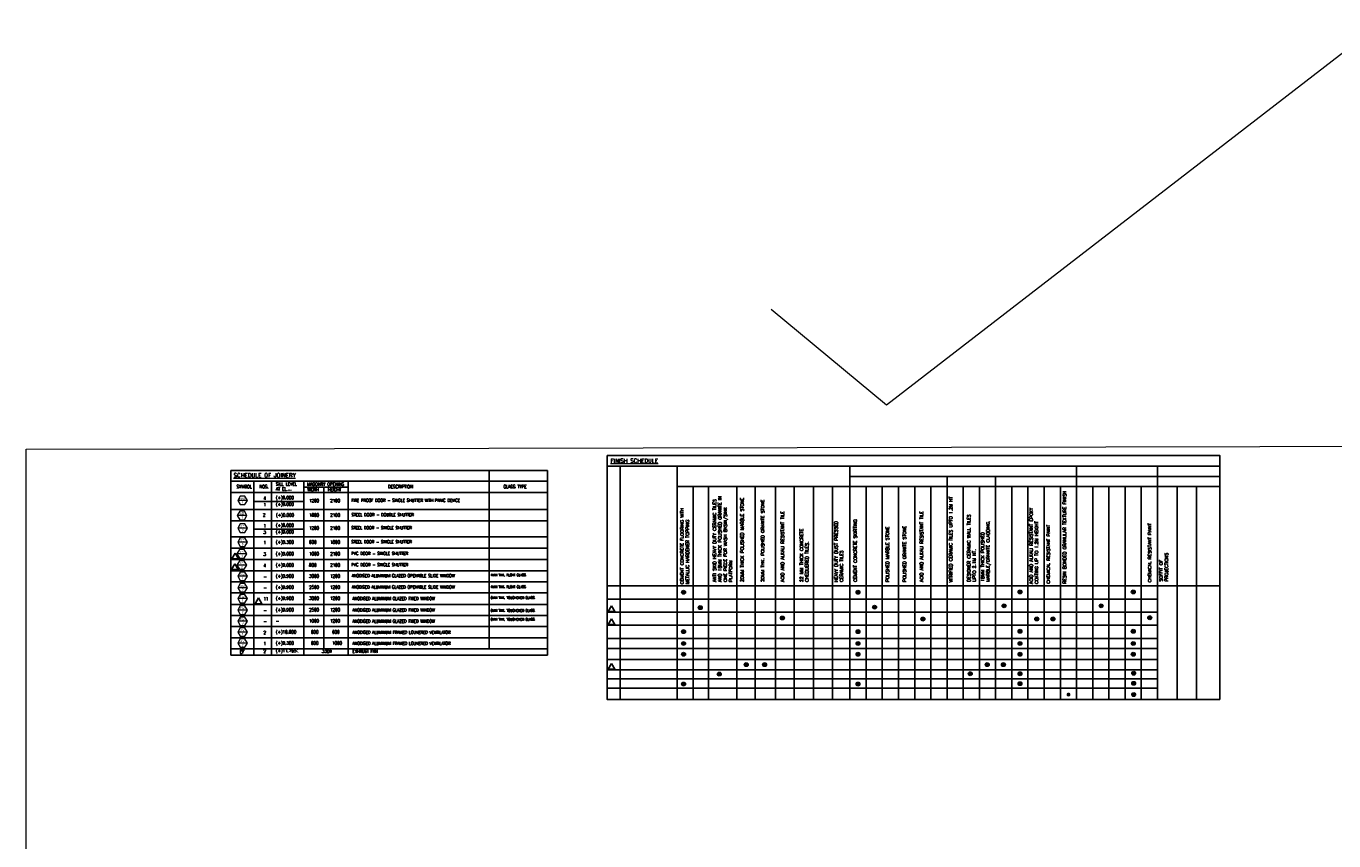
# Model space of a CAD drawing. Extents: x 18893 to 3351893, y -610358 to 406739.
# Tile 80 of 120: x 392578 to 514156, y 172639 to 248358. Entities that reach past the tile are written whole.
import ezdxf
from ezdxf.enums import TextEntityAlignment as Align

# ---------------------------------------------------------------- set-up
doc = ezdxf.new("R2010")
doc.units = 0
doc.header["$LTSCALE"] = 800
doc.header["$MEASUREMENT"] = 0
doc.linetypes.add('CENTER', pattern=[2, 1.25, -0.25, 0.25, -0.25])
doc.layers.get('0').update_dxf_attribs({"linetype": 'CONTINUOUS'})
for name, color, linetype, lineweight in [('2CON', 1, 'CONTINUOUS', 13), ('A-WIN TAG', 3, 'CONTINUOUS', 13), ('CLAD-1', 3, 'CONTINUOUS', 15), ('Opening', 30, 'CONTINUOUS', 15), ('TEXT', 3, 'CONTINUOUS', 15)]:
    doc.layers.add(name, color=color, linetype=linetype, lineweight=lineweight)
doc.layers.add('Rev', color=1, linetype='CONTINUOUS')
doc.styles.add('ROMANC', font='romanc')
doc.styles.get("Standard").update_dxf_attribs({"font": 'ISO9'})

msp = doc.modelspace()

# ---------------------------------------------------------------- hatches: boundary and pattern name
at = {"layer": 'CLAD-1'}
h = msp.add_hatch(color=256, dxfattribs=at)
h.dxf.hatch_style = 1
h.paths.add_polyline_path([(453878.08, 195744.17, 1), (453510.38, 195744.17, 1)])
h = msp.add_hatch(color=256, dxfattribs=at)
h.dxf.hatch_style = 1
h.paths.add_polyline_path([(470098.15, 195744.17, 1), (469730.45, 195744.17, 1)])
h = msp.add_hatch(color=256, dxfattribs=at)
h.dxf.hatch_style = 1
h.paths.add_polyline_path([(485161.93, 195776.28, 1), (484794.24, 195776.28, 1)])
h = msp.add_hatch(color=256, dxfattribs=at)
h.dxf.hatch_style = 1
h.paths.add_polyline_path([(495694.75, 195776.28, 1), (495327.05, 195776.28, 1)])
h = msp.add_hatch(color=256, dxfattribs=at)
h.dxf.hatch_style = 1
h.paths.add_polyline_path([(471641.05, 194357.15, 1), (471273.35, 194357.15, 1)])
h = msp.add_hatch(color=256, dxfattribs=at)
h.dxf.hatch_style = 1
h.paths.add_polyline_path([(483679.83, 194481.14, 1), (483312.13, 194481.14, 1)])
h = msp.add_hatch(color=256, dxfattribs=at)
h.dxf.hatch_style = 1
h.paths.add_polyline_path([(492708.07, 194481.14, 1), (492340.38, 194481.14, 1)])
h = msp.add_hatch(color=256, dxfattribs=at)
h.dxf.hatch_style = 1
h.paths.add_polyline_path([(455439.34, 194313.62, 1), (455071.64, 194313.62, 1)])
h = msp.add_hatch(color=256, dxfattribs=at)
h.dxf.hatch_style = 1
h.paths.add_polyline_path([(463068.65, 193351.79, 1), (462700.96, 193351.79, 1)])
h = msp.add_hatch(color=256, dxfattribs=at)
h.dxf.hatch_style = 1
h.paths.add_polyline_path([(476131.17, 193255.44, 1), (475763.47, 193255.44, 1)])
h = msp.add_hatch(color=256, dxfattribs=at)
h.dxf.hatch_style = 1
h.paths.add_polyline_path([(486718.32, 193261.28, 1), (486350.63, 193261.28, 1)])
h = msp.add_hatch(color=256, dxfattribs=at)
h.dxf.hatch_style = 1
h.paths.add_polyline_path([(488223.16, 193261.28, 1), (487855.47, 193261.28, 1)])
h = msp.add_hatch(color=256, dxfattribs=at)
h.dxf.hatch_style = 1
h.paths.add_polyline_path([(497222.86, 193375.47, 1), (496855.16, 193375.47, 1)])
h = msp.add_hatch(color=256, dxfattribs=at)
h.dxf.hatch_style = 1
h.paths.add_polyline_path([(453878.08, 192084.6, 1), (453510.38, 192084.6, 1)])
h = msp.add_hatch(color=256, dxfattribs=at)
h.dxf.hatch_style = 1
h.paths.add_polyline_path([(470098.15, 192084.6, 1), (469730.45, 192084.6, 1)])
h = msp.add_hatch(color=256, dxfattribs=at)
h.dxf.hatch_style = 1
h.paths.add_polyline_path([(485161.93, 192116.72, 1), (484794.24, 192116.72, 1)])
h = msp.add_hatch(color=256, dxfattribs=at)
h.dxf.hatch_style = 1
h.paths.add_polyline_path([(495694.75, 192116.72, 1), (495327.05, 192116.72, 1)])
h = msp.add_hatch(color=256, dxfattribs=at)
h.dxf.hatch_style = 1
h.paths.add_polyline_path([(453878.08, 190980.83, 1), (453510.38, 190980.83, 1)])
h = msp.add_hatch(color=256, dxfattribs=at)
h.dxf.hatch_style = 1
h.paths.add_polyline_path([(470098.15, 190980.83, 1), (469730.45, 190980.83, 1)])
h = msp.add_hatch(color=256, dxfattribs=at)
h.dxf.hatch_style = 1
h.paths.add_polyline_path([(485161.93, 190980.83, 1), (484794.24, 190980.83, 1)])
h = msp.add_hatch(color=256, dxfattribs=at)
h.dxf.hatch_style = 1
h.paths.add_polyline_path([(495694.75, 190980.83, 1), (495327.05, 190980.83, 1)])
h = msp.add_hatch(color=256, dxfattribs=at)
h.dxf.hatch_style = 1
h.paths.add_polyline_path([(453878.08, 189980.83, 1), (453510.38, 189980.83, 1)])
h = msp.add_hatch(color=256, dxfattribs=at)
h.dxf.hatch_style = 1
h.paths.add_polyline_path([(470098.15, 189980.83, 1), (469730.45, 189980.83, 1)])
h = msp.add_hatch(color=256, dxfattribs=at)
h.dxf.hatch_style = 1
h.paths.add_polyline_path([(485161.93, 189980.83, 1), (484794.24, 189980.83, 1)])
h = msp.add_hatch(color=256, dxfattribs=at)
h.dxf.hatch_style = 1
h.paths.add_polyline_path([(495694.75, 189980.83, 1), (495327.05, 189980.83, 1)])
h = msp.add_hatch(color=256, dxfattribs=at)
h.dxf.hatch_style = 1
h.paths.add_polyline_path([(459711.57, 189018.25, 1), (459343.87, 189018.25, 1)])
h = msp.add_hatch(color=256, dxfattribs=at)
h.dxf.hatch_style = 1
h.paths.add_polyline_path([(461417.54, 189018.25, 1), (461049.84, 189018.25, 1)])
h = msp.add_hatch(color=256, dxfattribs=at)
h.dxf.hatch_style = 1
h.paths.add_polyline_path([(482111.19, 189018.25, 1), (481743.5, 189018.25, 1)])
h = msp.add_hatch(color=256, dxfattribs=at)
h.dxf.hatch_style = 1
h.paths.add_polyline_path([(483616.03, 189018.25, 1), (483248.34, 189018.25, 1)])
h = msp.add_hatch(color=256, dxfattribs=at)
h.dxf.hatch_style = 1
h.paths.add_polyline_path([(453878.08, 187213.64, 1), (453510.38, 187213.64, 1)])
h = msp.add_hatch(color=256, dxfattribs=at)
h.dxf.hatch_style = 1
h.paths.add_polyline_path([(457204.19, 188135.29, 1), (456836.49, 188135.29, 1)])
h = msp.add_hatch(color=256, dxfattribs=at)
h.dxf.hatch_style = 1
h.paths.add_polyline_path([(470098.15, 187213.64, 1), (469730.45, 187213.64, 1)])
h = msp.add_hatch(color=256, dxfattribs=at)
h.dxf.hatch_style = 1
h.paths.add_polyline_path([(480529.89, 188167.4, 1), (480162.19, 188167.4, 1)])
h = msp.add_hatch(color=256, dxfattribs=at)
h.dxf.hatch_style = 1
h.paths.add_polyline_path([(485161.93, 187245.76, 1), (484794.24, 187245.76, 1)])
h = msp.add_hatch(color=256, dxfattribs=at)
h.dxf.hatch_style = 1
h.paths.add_polyline_path([(485162.2, 188167.4, 1), (484794.5, 188167.4, 1)])
h = msp.add_hatch(color=256, dxfattribs=at)
h.dxf.hatch_style = 1
h.paths.add_polyline_path([(495729.72, 188219.13, 1), (495362.02, 188219.13, 1)])
h = msp.add_hatch(color=256, dxfattribs=at)
h.dxf.hatch_style = 1
h.paths.add_polyline_path([(495729.72, 187276.98, 1), (495362.02, 187276.98, 1)])
h = msp.add_hatch(color=256, dxfattribs=at)
h.dxf.hatch_style = 1
h.paths.add_polyline_path([(489668.88, 186238.03, 1), (489301.19, 186238.03, 1)])
h = msp.add_hatch(color=256, dxfattribs=at)
h.dxf.hatch_style = 1
h.paths.add_polyline_path([(495729.72, 186235.48, 1), (495362.02, 186235.48, 1)])

# ---------------------------------------------------------------- linework, layer by layer
for p, q in [((411603.09, 189901.45, -0.05), (411603.09, 207066)), ((411603.09, 207066), (441052.32, 207066, -0.11)), ((411603.09, 207066), (411603.09, 189901.45, -0.11)), ((411603.09, 207066), (431594.06, 207066)), ((435636.22, 207066), (435636.22, 190490.55, -0.05)), ((441052.32, 207066, -0.05), (441052.32, 189901.45, -0.11)), ((446594.22, 207459.73), (503547.49, 207459.73)), ((503547.49, 207459.73), (446594.22, 207459.73)), ((503547.49, 207459.73), (446594.22, 207459.73)), ((447798.06, 207459.73), (447798.06, 185787.55)), ((453096.03, 207459.73), (453096.03, 185787.55)), ((469167.28, 207459.73), (469167.28, 185787.55)), ((469167.28, 207459.73), (469167.28, 185787.55)), ((490235.19, 207459.73), (490235.19, 185787.55)), ((497758.32, 207459.73), (497758.32, 185787.55)), ((411603.09, 206066.2), (441052.32, 206066.2, -0.11)), ((413756.65, 206066.2), (413756.65, 189901.45, -0.11)), ((415403.26, 206066.2), (415403.26, 189901.45, -0.11)), ((418403.26, 206066.2), (418403.26, 189901.45, -0.11)), ((418403.26, 205526.01), (422503.34, 205526.01)), ((420266.07, 205526.01), (420266.07, 190490.55, -0.11)), ((422503.34, 206066.2), (422503.34, 189901.45, -0.11)), ((469371.28, 205587.19), (453096.03, 205587.19)), ((454601.28, 205587.19), (454601.28, 185787.55)), ((454601.28, 205587.19), (454601.28, 185787.55)), ((454601.28, 205587.19), (454601.28, 185787.55)), ((454601.28, 205587.19), (454601.28, 185787.55)), ((456016.88, 205587.19), (456016.88, 185787.55)), ((456016.88, 205587.19), (456016.88, 185787.55)), ((458664.34, 205587.19), (458664.34, 185787.55)), ((460370.32, 205587.19), (460370.32, 185787.55)), ((462255, 205587.19), (462255, 185787.55)), ((463975.52, 205587.19), (463975.52, 185787.55)), ((465765.84, 205587.19), (465765.84, 185787.55)), ((467556.16, 205587.19), (467556.16, 185787.55)), ((469167.28, 206517.26), (503547.49, 206517.26)), ((503547.49, 205587.19), (469167.28, 205587.19)), ((470672.53, 205587.19), (470672.53, 185787.55)), ((470672.53, 205587.19), (470672.53, 185787.55)), ((472177.37, 205587.19), (472177.37, 185787.55)), ((472177.37, 205587.19), (472177.37, 185787.55)), ((473682.21, 205587.19), (473682.21, 185787.55)), ((473682.21, 205587.19), (473682.21, 185787.55)), ((475187.05, 205587.19), (475187.05, 185787.55)), ((475187.05, 205587.19), (475187.05, 185787.55)), ((476691.89, 205587.19), (476691.89, 185787.55)), ((478196.73, 206517.26), (478196.73, 185787.55)), ((479701.57, 205587.19), (479701.57, 185787.55)), ((479701.57, 205587.19), (479701.57, 185787.55)), ((481206.41, 205587.19), (481206.41, 185787.55)), ((481206.41, 205587.19), (481206.41, 185787.55)), ((482711.25, 206517.26), (482711.25, 185787.55)), ((484215.83, 205587.19), (484215.83, 185787.55)), ((484215.83, 205587.19), (484215.83, 185787.55)), ((485720.67, 205587.19), (485720.67, 185787.55)), ((485720.67, 205587.19), (485720.67, 185787.55)), ((487225.51, 205587.19), (487225.51, 185787.55)), ((488730.35, 205587.19), (488730.35, 185787.55)), ((491739.5, 205587.19), (491739.5, 185787.55)), ((493243.8, 205587.19), (493243.8, 185787.55)), ((494748.64, 205587.19), (494748.64, 185787.55)), ((496253.48, 205587.19), (496253.48, 185787.55)), ((497758.32, 205587.19), (497758.32, 185787.55)), ((497758.32, 205587.19), (497758.32, 185787.55)), ((497758.32, 205587.19), (497758.32, 185787.55)), ((497758.32, 205587.19), (497758.32, 185787.55)), ((497758.32, 205587.19), (497758.32, 185787.55)), ((499579.97, 205587.19), (499579.97, 185787.55)), ((501396.68, 205587.19), (501396.68, 185787.55)), ((501396.68, 205587.19), (501396.68, 185787.55)), ((411603.09, 205016.4), (441052.32, 205016.4, -0.11)), ((411603.09, 203421.26), (441052.32, 203421.26, -0.11)), ((411603.09, 203421.26), (441052.32, 203421.26, -0.11)), ((413756.65, 204184.69, -0.01), (418403.26, 204184.69, -0.01)), ((411603.09, 202371.46), (441052.32, 202371.46, -0.11)), ((411603.09, 202371.46), (441052.32, 202371.46, -0.11)), ((411603.09, 200888.98, -0.05), (441052.32, 200888.98, -0.16)), ((413756.65, 201605.39, -0.04), (418403.26, 201605.39, -0.04)), ((411603.09, 199839.18, -0.05), (441052.32, 199839.18, -0.16)), ((411603.09, 199839.18, -0.05), (441052.32, 199839.18, -0.16)), ((411603.09, 198789.38, -0.05), (441052.32, 198789.38, -0.16)), ((411603.09, 197739.58, -0.05), (441052.32, 197739.58, -0.16)), ((411603.09, 197739.58, -0.05), (441052.32, 197739.58, -0.16)), ((411603.09, 196710.21, -0.05), (441052.32, 196710.21, -0.16)), ((446594.22, 196333.07), (503547.49, 196333.07)), ((411603.09, 195680.85, -0.05), (441052.32, 195680.85, -0.16)), ((411603.09, 194608.01, -0.11), (441052.32, 194608.01, -0.22)), ((446594.22, 195113.22), (497758.32, 195113.22)), ((411603.09, 193578.64, -0.11), (441052.32, 193578.64, -0.22)), ((446594.22, 193893.36), (497758.32, 193893.36)), ((411603.09, 192549.28, -0.11), (441052.32, 192549.28, -0.22)), ((411603.09, 192549.28, -0.11), (441052.32, 192549.28, -0.22)), ((411603.09, 192549.28, -0.11), (441052.32, 192549.28, -0.22)), ((411603.09, 192549.28, -0.11), (441052.32, 192549.28, -0.22)), ((446594.22, 192673.51), (497758.32, 192673.51)), ((411603.09, 191519.91, -0.11), (441052.32, 191519.91, -0.22)), ((446594.22, 191453.65), (497758.32, 191453.65)), ((411603.09, 190490.55, -0.11), (441052.32, 190490.55, -0.22)), ((411603.09, 189901.45, -0.11), (441052.32, 189901.45, -0.22)), ((446606.89, 190508.01), (497770.99, 190508.01)), ((446594.22, 188528.49), (497758.32, 188528.49)), ((446594.22, 188528.49), (497758.32, 188528.49)), ((446606.89, 189508.01), (497770.99, 189508.01)), ((446594.22, 187693.17), (497758.32, 187693.17)), ((446594.22, 187693.17), (497758.32, 187693.17)), ((446594.22, 186834.25), (497758.32, 186834.25)), ((446594.22, 185787.55), (497758.32, 185787.55))]:
    msp.add_line(p, q)
msp.add_lwpolyline([(446594.22, 208459.53), (503547.49, 208459.53), (503547.49, 185787.55), (446594.22, 185787.55)], close=True)
at = {"layer": '2CON'}
for p, q in [((413145.95, 204279.07), (412245.95, 204279.07)), ((413104.64, 202879.24, 0.05), (412204.64, 202879.24, 0.05)), ((413145.95, 201701.03), (412245.95, 201701.03)), ((413145.95, 200397.61, -0.05), (412245.95, 200397.61, -0.05)), ((413080.59, 199315.88), (412180.59, 199315.88)), ((413080.59, 198266.08), (412180.59, 198266.08)), ((413145.95, 197226.85), (412245.95, 197226.85)), ((413145.95, 196167.03), (412245.95, 196167.03)), ((413145.95, 195160), (412245.95, 195160)), ((413145.95, 194077.71, -0.05), (412245.95, 194077.71, -0.05)), ((413145.95, 193048.34, -0.05), (412245.95, 193048.34, -0.05)), ((413145.95, 192047.46, -0.05), (412245.95, 192047.46, -0.05)), ((413145.95, 191018.1, -0.05), (412245.95, 191018.1, -0.05))]:
    msp.add_line(p, q, dxfattribs=at)
at = {"layer": 'A-WIN TAG', "elevation": 0.05}
for points in [[(412470.95, 204668.79), (412245.95, 204279.07), (412470.95, 203889.36), (412920.95, 203889.36), (413145.95, 204279.07), (412920.95, 204668.79)], [(412429.64, 203268.95), (412204.64, 202879.24), (412429.64, 202489.52), (412879.64, 202489.52), (413104.64, 202879.24), (412879.64, 203268.95)], [(412405.59, 199705.59), (412180.59, 199315.88), (412405.59, 198926.17), (412855.59, 198926.17), (413080.59, 199315.88), (412855.59, 199705.59)], [(412405.59, 198655.79), (412180.59, 198266.08), (412405.59, 197876.37), (412855.59, 197876.37), (413080.59, 198266.08), (412855.59, 198655.79)], [(412470.95, 197616.56), (412245.95, 197226.85), (412470.95, 196837.14), (412920.95, 196837.14), (413145.95, 197226.85), (412920.95, 197616.56)], [(412470.95, 196556.74), (412245.95, 196167.03), (412470.95, 195777.32), (412920.95, 195777.32), (413145.95, 196167.03), (412920.95, 196556.74)], [(412470.95, 195549.71), (412245.95, 195160), (412470.95, 194770.29), (412920.95, 194770.29), (413145.95, 195160), (412920.95, 195549.71)], [(412470.95, 194467.42), (412245.95, 194077.71), (412470.95, 193688), (412920.95, 193688), (413145.95, 194077.71), (412920.95, 194467.42)], [(412470.95, 193438.05), (412245.95, 193048.34), (412470.95, 192658.63), (412920.95, 192658.63), (413145.95, 193048.34), (412920.95, 193438.05)], [(412470.95, 192437.17), (412245.95, 192047.46), (412470.95, 191657.75), (412920.95, 191657.75), (413145.95, 192047.46), (412920.95, 192437.17)], [(412470.95, 191407.81), (412245.95, 191018.1), (412470.95, 190628.38), (412920.95, 190628.38), (413145.95, 191018.1), (412920.95, 191407.81)]]:
    msp.add_lwpolyline(points, close=True, dxfattribs=at)
at = {"layer": 'A-WIN TAG'}
for points in [[(412470.95, 202090.75), (412245.95, 201701.03), (412470.95, 201311.32), (412920.95, 201311.32), (413145.95, 201701.03), (412920.95, 202090.75)], [(412470.95, 200787.32), (412245.95, 200397.61), (412470.95, 200007.89), (412920.95, 200007.89), (413145.95, 200397.61), (412920.95, 200787.32)]]:
    msp.add_lwpolyline(points, close=True, dxfattribs=at)
at = {"layer": 'CLAD-1'}
for centre in [(453694.23, 195744.17), (469914.3, 195744.17), (484978.09, 195776.28), (495510.9, 195776.28), (471457.2, 194357.15), (483495.98, 194481.14), (492524.23, 194481.14), (455255.49, 194313.62), (462884.81, 193351.79), (475947.32, 193255.44), (486534.48, 193261.28), (488039.32, 193261.28), (497039.01, 193375.47), (453694.23, 192084.6), (469914.3, 192084.6), (484978.09, 192116.72), (495510.9, 192116.72), (453694.23, 190980.83), (469914.3, 190980.83), (484978.09, 190980.83), (495510.9, 190980.83), (453694.23, 189980.83), (469914.3, 189980.83), (484978.09, 189980.83), (495510.9, 189980.83), (459527.72, 189018.25), (461233.69, 189018.25), (481927.34, 189018.25), (483432.18, 189018.25), (453694.23, 187213.64), (457020.34, 188135.29), (469914.3, 187213.64), (480346.04, 188167.4), (484978.09, 187245.76), (484978.35, 188167.4), (495545.87, 188219.13), (495545.87, 187276.98), (495545.87, 186235.48)]:
    msp.add_circle(centre, 183.85, dxfattribs=at)
at = {"layer": 'Opening'}
for p, q in [((472574.73, 213170.46), (518156.65, 248358.05)), ((461827.77, 222059.95), (472574.73, 213170.46))]:
    msp.add_line(p, q, dxfattribs=at)
msp.add_lwpolyline([(392578.2, 209053.34), (736703.11, 209788.1), (736703.11, 78258.01), (392578.2, 77523.26)], close=True, dxfattribs=at)
at = {"layer": 'Rev', "flags": 128}
for points in [[(411998.93, 199388.2), (411690.13, 198853.33), (412307.73, 198853.33)], [(411983.34, 198380.83), (411674.54, 197845.96), (412292.14, 197845.96)], [(414176.57, 195217.61), (413867.76, 194682.75), (414485.37, 194682.75)]]:
    msp.add_lwpolyline(points, close=True, dxfattribs=at)
at = {"layer": 'Rev', "elevation": 0.05, "flags": 128}
for points in [[(446990.07, 194492.18), (446681.27, 193957.32), (447298.87, 193957.32)], [(446990.07, 193272.32), (446681.27, 192737.46), (447298.87, 192737.46)], [(446990.07, 189127.3), (446681.27, 188592.44), (447298.87, 188592.44)]]:
    msp.add_lwpolyline(points, close=True, dxfattribs=at)

# ---------------------------------------------------------------- texts
at = {"layer": 'A-WIN TAG'}
for s, height, p in [('FPD', 200, (412680.19, 204439.03)), ('SD', 250, (412634.94, 203079.18, 0.05)), ('1', 200, (412707.54, 204093.21)), ('SD', 200, (412680.19, 201860.99)), ('1', 250, (412666.23, 202693.37, 0.05)), ('SD', 200, (412680.19, 200557.56, -0.05)), ('3', 200, (412707.54, 201515.17)), ('PD', 200, (412614.83, 199475.83)), ('5', 200, (412707.54, 200211.74, -0.05)), ('PD', 200, (412614.83, 198426.03)), ('2', 200, (412642.17, 198080.21)), ('1', 200, (412642.17, 199130.01)), ('AW', 200, (412680.19, 197386.81)), ('1', 200, (412707.54, 197040.98)), ('AW', 200, (412680.19, 196326.98)), ('2', 200, (412707.54, 195981.16)), ('FW', 200, (412680.19, 195319.95)), ('1', 200, (412707.54, 194974.13)), ('FW', 200, (412680.19, 194237.66, -0.05)), ('FW', 200, (412680.19, 193208.3, -0.05)), ('2', 200, (412707.54, 193891.84, -0.05)), ('AV', 200, (412680.19, 192207.41, -0.05)), ('3', 200, (412707.54, 192862.47, -0.05)), ('AV', 200, (412680.19, 191178.05, -0.05)), ('2', 200, (412707.54, 190832.23, -0.05)), ('1', 200, (412707.54, 191861.59, -0.05))]:
    msp.add_text(s, height=height, dxfattribs=at).set_placement(p, align=Align.MIDDLE)
at = {"layer": 'TEXT', "linetype": 'CENTER', "style": 'ROMANC'}
for s, p in [('%%UFINISH SCHEDULE', (446904.67, 208158.03, -0.03)), ('%%USCHEDULE OF JOINERY', (411864.42, 206803.64, 0.03))]:
    msp.add_text(s, height=375, dxfattribs=at).set_placement(p, align=Align.TOP_LEFT)
at = {"layer": 'TEXT', "linetype": 'CENTER', "attachment_point": 1, "line_spacing_factor": 0.9, "style": 'ROMANC'}
for s, insert, char_height, width in [('{\\T0.9;SYMBOL}', (412135.36, 205712.45, 0), 300, 10287.6703), ('{\\T0.9;NOS.}', (414263.74, 205712.45, 0), 300, 946.2164), ('{\\T0.9;SILL LEVEL\\PAT EL....}', (415784.17, 205956.86, 0), 300, 10616.837), ('{\\T0.9;MASONRY OPENING}', (418698.56, 205938.86, 0), 300, 10616.837), ('{\\T0.9;DESCRIPTION}', (426205.46, 205712.45, 0), 300, 10616.837), ('{\\T0.9;GLASS TYPE}', (436941.56, 205712.45, 0), 300, 10616.837), ('{\\T0.9;4}', (414625.27, 204637.1, -0.05), 300, 336.2946), ('{\\T0.9;(+)8.000}', (415781.89, 204686.4, -0.05), 300, 10616.837), ('{\\T0.9;WIDTH}', (418698.56, 205438.37, 0), 300, 10616.837), ('{\\T0.9;1200}', (418872.48, 204409.41, -0.05), 300, 10616.837), ('{\\T0.9;HEIGHT}', (420604.64, 205438.37, 0), 300, 10616.837), ('{\\T0.9;2100}', (420826.43, 204409.41, -0.05), 300, 10616.837), ('{\\T0.9;FIRE PROOF DOOR - SINGLE SHUTTER WITH PANIC DEVICE}', (422798.2, 204427, -0.05), 285, 17337.7921), ('{\\T0.9;2}', (414574.85, 203071.54), 300, 10616.837), ('{\\T0.9;1}', (414625.27, 204030.13, -0.05), 300, 336.2946), ('{\\T0.9;(+)9.000}', (415781.89, 204079.43, -0.05), 300, 10616.837), ('{\\T0.9;(+)0.000}', (415803.93, 203071.54, 0), 300, 10616.837), ('{\\T0.9;1800}', (418871.52, 203071.54, 0), 300, 10616.837), ('{\\T0.9;2100}', (420830.88, 203071.54, 0), 300, 10616.837), ('{\\T0.9;STEEL DOOR - DOUBLE SHUTTER}', (422819.69, 203089.13, 0), 285, 17337.7921), ('{\\T0.9;1}', (414625.27, 202072.22, -0.05), 300, 336.2946), ('{\\T0.9;(+)8.000}', (415781.89, 202121.52, -0.05), 300, 10616.837), ('{\\T0.9;1200}', (418872.48, 201862.41, -0.05), 300, 10616.837), ('{\\T0.9;2100}', (420826.43, 201862.41, -0.05), 300, 10616.837), ('{\\T0.9;STEEL DOOR - SINGLE SHUTTER}', (422798.2, 201880, -0.05), 285, 17337.7921), ('{\\T0.9;3}', (414625.27, 201465.25, -0.05), 300, 336.2946), ('{\\T0.9;(+)9.000}', (415781.89, 201514.55, -0.05), 300, 10616.837), ('{\\T0.9;3}', (414625.27, 199425.37, -0.05), 300, 336.2946), ('{\\T0.9;1}', (414625.27, 200509.68, -0.1), 300, 336.2946), ('{\\T0.9;(+)9.300}', (415781.89, 200558.98, -0.1), 300, 10616.837), ('{\\T0.9;(+)9.000}', (415781.89, 199474.67, -0.05), 300, 10616.837), ('{\\T0.9;600}', (418872.48, 200558.98, -0.1), 300, 10616.837), ('{\\T0.9;1000}', (418872.48, 199474.67, -0.05), 300, 10616.837), ('{\\T0.9;2100}', (420826.43, 199474.67, -0.05), 300, 10616.837), ('{\\T0.9;1800}', (420826.43, 200558.98, -0.1), 300, 10616.837), ('{\\T0.9;STEEL DOOR - SINGLE SHUTTER}', (422798.2, 200576.57, -0.1), 285, 17337.7921), ('{\\T0.9;PVC DOOR - SINGLE SHUTTER }', (422798.2, 199492.26, -0.05), 285, 17337.7921), ('{\\T0.9;4}', (414625.27, 198375.57, -0.05), 300, 336.2946), ('{\\T0.9;(+)9.000}', (415781.89, 198424.87, -0.05), 300, 2621.3691), ('{\\T0.9;800}', (418872.48, 198424.87, -0.05), 300, 10616.837), ('{\\T0.9;2100}', (420826.43, 198424.87, -0.05), 300, 10616.837), ('{\\T0.9;PVC DOOR - SINGLE SHUTTER }', (422798.2, 198442.46, -0.05), 285, 17337.7921), ('{\\T0.9;-}', (414625.27, 197346.21, -0.05), 300, 336.2946), ('{\\T0.9;(+)9.900}', (415781.89, 197395.51, -0.05), 300, 2621.3691), ('{\\T0.9;3000}', (418872.48, 197395.51, -0.05), 300, 10616.837), ('{\\T0.9;1200}', (420826.43, 197395.51, -0.05), 300, 10616.837), ('{\\T0.9;ANODISED ALUMINUM GLAZED OPENABLE SLIDE WINDOW}', (422835.77, 197425.78, -0.05), 285, 17337.7921), ('{\\T0.9;4MM THK. FLOAT GLASS}', (435753.97, 197469.76, -0.04), 228, 13870.2337), ('{\\T0.9;-}', (414625.27, 196316.84, -0.05), 300, 336.2946), ('{\\T0.9;(+)9.900}', (415781.89, 196366.14, -0.05), 300, 2621.3691), ('{\\T0.9;2500}', (418872.48, 196366.14, -0.05), 300, 10616.837), ('{\\T0.9;1200}', (420826.43, 196366.14, -0.05), 300, 10616.837), ('{\\T0.9;ANODISED ALUMINUM GLAZED OPENABLE SLIDE WINDOW}', (422835.77, 196369.13, -0.05), 285, 17337.7921), ('{\\T0.9;4MM THK. FLOAT GLASS}', (435753.97, 196363.48, -0.04), 228, 13870.2337), ('{\\T0.9;11}', (414625.27, 195287.48, -0.05), 300, 336.2946), ('{\\T0.9;(+)9.900}', (415781.89, 195336.78, -0.05), 300, 2621.3691), ('{\\T0.9;3000}', (418872.48, 195336.78, -0.05), 300, 10616.837), ('{\\T0.9;1200}', (420826.43, 195336.78, -0.05), 300, 10616.837), ('{\\T0.9;ANODISED ALUMINUM GLAZED FIXED WINDOW}', (422906.22, 195303.44, -0.05), 285, 17337.7921), ('{\\T0.9;6MM THK. TOUGHENED GLASS}', (435753.97, 195350.29, -0.04), 228, 13870.2337), ('{\\T0.9;-}', (414625.27, 194214.64, -0.1), 300, 336.2946), ('{\\T0.9;(+)9.900}', (415781.89, 194263.94, -0.1), 300, 2621.3691), ('{\\T0.9;2500}', (418872.48, 194263.94, -0.1), 300, 10616.837), ('{\\T0.9;1200}', (420826.43, 194263.94, -0.1), 300, 10616.837), ('{\\T0.9;ANODISED ALUMINUM GLAZED FIXED WINDOW}', (422906.22, 194230.6, -0.1), 285, 17337.7921), ('{\\T0.9;6MM THK. TOUGHENED GLASS}', (435753.97, 194160.83, -0.09), 228, 13870.2337), ('{\\T0.9;6MM THK. TOUGHENED GLASS}', (435753.97, 193337.34, -0.09), 228, 13870.2337), ('{\\T0.9;2}', (414625.27, 192155.91, -0.1), 300, 336.2946), ('{\\T0.9;-}', (414625.27, 193185.27, -0.1), 300, 336.2946), ('{\\T0.9;-}', (415781.89, 193234.57, -0.1), 300, 2621.3691), ('{\\T0.9;(+)10.800}', (415781.89, 192205.21, -0.1), 300, 10616.837), ('{\\T0.9;1000}', (418872.48, 193234.57, -0.1), 300, 10616.837), ('{\\T0.9;600}', (419047.42, 192205.21, -0.1), 300, 10616.837), ('{\\T0.9;1200}', (420826.43, 193234.57, -0.1), 300, 10616.837), ('{\\T0.9;600}', (421011.08, 192205.21, -0.1), 300, 10616.837), ('{\\T0.9;ANODISED ALUMINUM GLAZED FIXED WINDOW}', (422906.22, 193201.23, -0.1), 285, 17337.7921), ('{\\T0.9;ANODISED ALUMINUM FRAMED LOUVERED VENTILATOR}', (422906.22, 192171.87, -0.1), 285, 17337.7921), ('{\\T0.9;1}', (414625.27, 191126.54, -0.1), 300, 336.2946), ('{\\T0.9;(+)9.300}', (415781.89, 191175.84, -0.1), 300, 10616.837), ('{\\T0.9;600}', (419047.42, 191175.84, -0.1), 300, 10616.837), ('{\\T0.9;1000}', (421011.08, 191175.84, -0.1), 300, 10616.837), ('{\\T0.9;ANODISED ALUMINUM FRAMED LOUVERED VENTILATOR}', (422906.22, 191142.51, -0.1), 285, 17337.7921), ('{\\T0.9;EF}', (412434.35, 190365.86, -0.05), 300, 10616.837), ('{\\T0.9;2}', (414625.27, 190415.76, -0.1), 300, 336.2946), ('{\\T0.9;(+)11.765\\fISOCPEUR|b0|i0|c0|p34;℄}', (415781.89, 190465.06, -0.1), 300, 10616.837), ('{\\T0.9;330%%C}', (420054.55, 190406.74, -0.05), 300, 10616.837), ('{\\T0.9;EXHAUST FAN}', (422906.22, 190404.41, -0.1), 285, 17337.7921)]:
    msp.add_mtext(s, dxfattribs=dict(at, insert=insert, char_height=char_height, width=width))
at = {"layer": 'TEXT', "linetype": 'CENTER', "char_height": 300, "attachment_point": 1, "rotation": 90, "style": 'ROMANC'}
for s, insert, width in [('ANTI SKID HEAVY DUTY CERAMIC TILES AND 18MM THICK POLISHED GRANITE IN ONE PIECE FOR WASH BASIN/SINK PLATFORM', (456427.32, 196701.32), 8885.8717), ('VITRIFIED CERAMIC TILES UPTO 1.2M HT', (478391.69, 196656.8), 7685.8075), ('ACID AND ALKALI RESISTANT EPOXY COATING UP TO 1.2M HEIGHT', (485864.82, 196513.9), 9073.295), ('RESIN BONDED GRANULAR TEXTURE FINISH ', (488969.27, 196542.6), 9044.5954), ('CEMENT CONCRETE FLOORING WITH METALLIC HARDENER TOPPING', (453406.84, 196494.99), 8872.1474), ('20MM THICK POLISHED MARBLE STONE', (458990.96, 196701.32), 7685.8075), ('20MM THK. POLISHED GRANITE STONE', (460898.76, 196701.32), 7685.8075), ('ACID AND ALKALI RESISTANT TILE', (462746.71, 196701.32), 7685.8075), ('22 MM THICK CONCRETE CHEQUERED TILES.', (464516.52, 196701.32), 7685.8075), ('HEAVY DUTY DUST PRESSED CERAMIC TILES', (467729.52, 196701.32), 7685.8075), ('ACID AND ALKALI RESISTANT TILE', (475678.76, 196701.32), 7685.8075), ('DESIGNER CERAMIC WALL TILES UPTO 2.1M HT.', (480072.33, 196722.44), 7685.8075), ('CEMENT CONCRETE SKIRTING', (469512.04, 196713.45), 7793.5111), ('POLISHED GRANITE STONE', (474086.61, 196701.32), 7685.8075), ('18MM THICK POLISHED MARBLE/GRANITE CLADDING.', (481356.26, 196724.48), 7836.3805), ('CHEMICAL RESISTANT PAINT', (487464.43, 196542.6), 7685.8075), ('CHEMICAL RESISTANT PAINT', (496883.3, 196676.11), 7685.8075), ('POLISHED MARBLE STONE', (472503.99, 196701.32), 7685.8075)]:
    msp.add_mtext(s, dxfattribs=dict(at, insert=insert, width=width))
at = {"layer": 'TEXT', "insert": (497937.33, 196741.12), "char_height": 300, "width": 3692.7481, "attachment_point": 1, "rotation": 90, "style": 'ROMANC'}
msp.add_mtext('SOFFIT OF\\PPROJECTIONS', dxfattribs=at)

doc.saveas('drawing.dxf')
